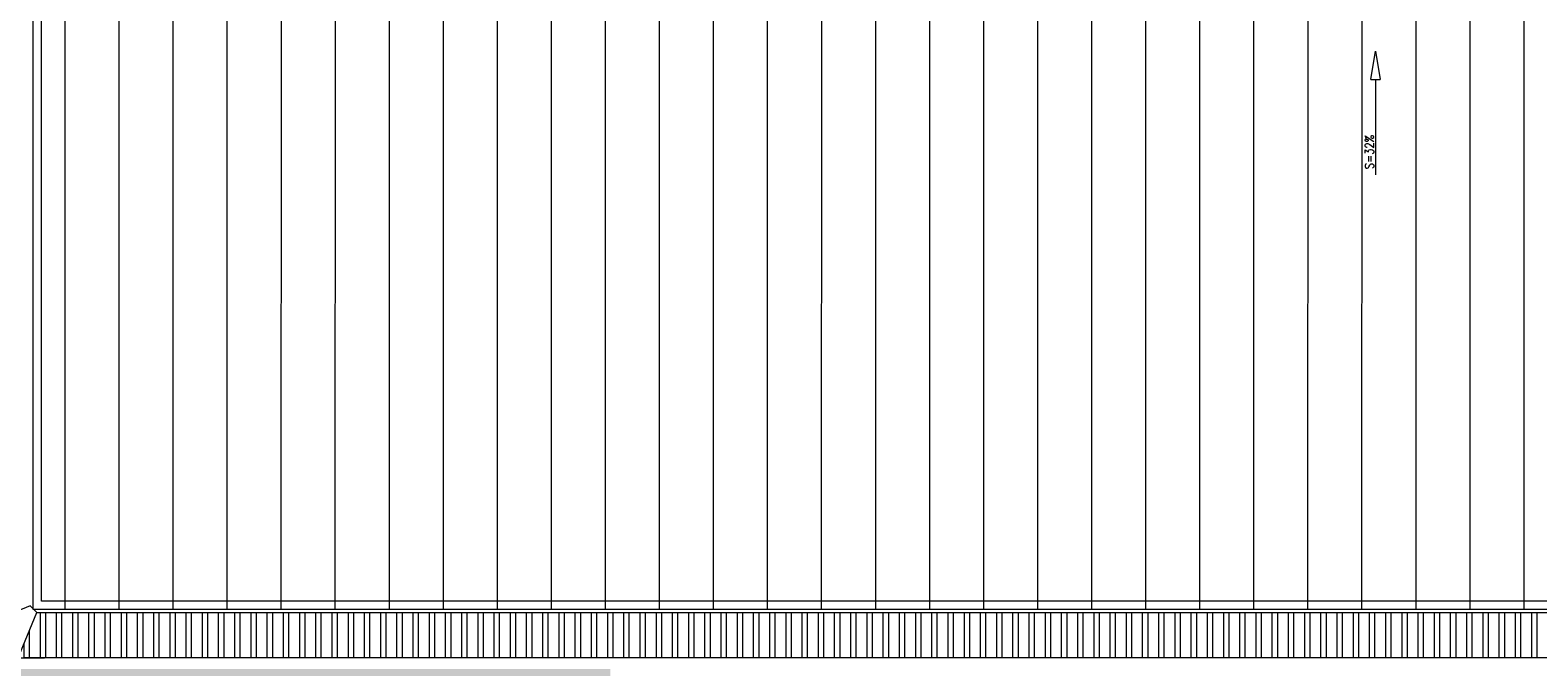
# Model space of a CAD drawing. Header units: millimetres. Extents: x -1567 to 968, y -503 to 481.
# Tile 135 of 145: x -484.51 to -471.22, y -96.35 to -90.74. Entities that reach past the tile are written whole.
import ezdxf
from ezdxf import colors
from ezdxf.entities.mleader import LeaderData, LeaderLine
from ezdxf.math import Vec2, Vec3

# ---------------------------------------------------------------- set-up
doc = ezdxf.new("R2010")
doc.units = ezdxf.units.MM
for name, pattern in [('CONTINUA', [0]), ('Dot & Dashed', [0.670278, 0.352778, -0.176389, 0, -0.141111]), ('HIDDEN2', [0.1875, 0.125, -0.0625])]:
    doc.linetypes.add(name, pattern=pattern)
doc.layers.get('0').update_dxf_attribs({"lineweight": 0})
for name, color, linetype, lineweight in [('.', 7, 'Continuous', 0), ('0_TEXTOS 4', 104, 'Continuous', 9), ('CUNETAS', 5, 'Continuous', 0)]:
    doc.layers.add(name, color=color, linetype=linetype, lineweight=lineweight)
doc.layers.add('PROYECCIONES', color=250, linetype='HIDDEN2', lineweight=5, true_color=0x121212)
doc.styles.add('TIPO ROMANS', font='romans.shx')

# ---------------------------------------------------------------- blocks, each defined once
blk = doc.blocks.new('DRENAJES TECHOS')
at = {"layer": '.', "lineweight": 0, "true_color": 0xc7c8ca}
h = blk.add_hatch(dxfattribs=at)
h.set_pattern_fill('ANSI32', color=9, scale=0.015, angle=45)
h.set_pattern_definition([(90, (-560.86071, -281.25576), (-0.142875, 0), []), (90, (-560.81309, -281.20813), (-0.142875, 0), [])])
h.paths.add_polyline_path([(-555.508, -315.026), (-555.673, -315.426), (-529.044, -315.426), (-528.986, -315.484), (-528.986, -315.026)])
at = {"color": 9, "lineweight": 0, "true_color": 0xc7c8ca}
for p, q in [((-555.508, -315.026), (-528.985, -315.026)), ((-529.044, -315.426), (-555.618, -315.426))]:
    blk.add_line(p, q, dxfattribs=at)
at = {"layer": 'CUNETAS', "color": 9, "lineweight": 0, "true_color": 0xc7c8ca}
for p, q in [((-529.086, -314.926), (-555.466, -314.926)), ((-555.508, -315.026), (-555.566, -314.967)), ((-555.673, -315.426), (-555.441, -315.426))]:
    blk.add_line(p, q, dxfattribs=at)
for points in [[(-555.466, -314.926), (-555.466, -281.115), (-556.066, -281.115), (-556.066, -315.174)], [(-555.566, -314.967), (-555.966, -315.133), (-555.673, -315.426), (-555.508, -315.026), (-555.566, -314.967)]]:
    blk.add_lwpolyline(points, dxfattribs=at)
blk = doc.blocks.new('_ClosedBlank')
at = {"color": 0, "linetype": 'ByBlock', "lineweight": -2}
for p, q in [((-1, 0.167), (0, 0)), ((-1, 0.167), (-1, -0.167)), ((0, 0), (-1, -0.167))]:
    blk.add_line(p, q, dxfattribs=at)
blk = doc.blocks.new('TECHO 03 AÑOS')
at = {"lineweight": 0, "true_color": 0x636466}
h = blk.add_hatch(dxfattribs=at)
h.set_pattern_fill('ANSI31', color=251, scale=0.15, angle=45)
h.set_pattern_definition([(90, (348137.4637, 9282005.1069), (-0.47625, 0), [])])
h.paths.add_polyline_path([(348186.74, 9282007.466), (348160.21, 9282007.466), (348160.21, 9282014.206), (348186.74, 9282014.206)])
at = {"layer": 'PROYECCIONES', "color": 1, "linetype": 'CONTINUA', "lineweight": 5}
blk.add_lwpolyline([(348160.21, 9282021.446), (348186.74, 9282021.446), (348186.74, 9282007.466), (348160.21, 9282007.466)], close=True, dxfattribs=at)
at = {"layer": '0_TEXTOS 4', "linetype": 'Dot & Dashed', "ltscale": 0.5}
ml = blk.add_multileader_mtext('Standard', dxfattribs=at)
ml.set_content('{\\W0.85;S=32% }', color=256, style='TIPO ROMANS')
ml.set_leader_properties()
ml.set_arrow_properties(name='CLOSEDBLANK')
ml.build(insert=Vec2(0, 0))
ml.multileader.update_dxf_attribs({"text_left_attachment_type": 6, "text_right_attachment_type": 6, "dogleg_length": 0.1, "arrow_head_size": 0.25})
ctx = ml.context
ctx.base_point, ctx.char_height, ctx.arrow_head_size, ctx.landing_gap_size, ctx.plane_origin, ctx.plane_x_axis, ctx.plane_y_axis = Vec3(348172.042, 9282011.308), 0.075, 0.25, 0.025, Vec3(348174.35, 9282012.655), Vec3(0, 1), Vec3(-1, 0)
ctx.left_attachment, ctx.right_attachment, ctx.text_align_type = 6, 6, 2
notes = []
notes.append((ctx, [(0, (1, 1, 0), (348172.042, 9282011.773), (0, -1), 0.1, [(0, [(348172.042, 9282012.386)], 0, [])])]))
ctx.mtext.insert, ctx.mtext.text_direction, ctx.mtext.rotation, ctx.mtext.width, ctx.mtext.defined_height, ctx.mtext.alignment, ctx.mtext.line_spacing_style, ctx.mtext.flow_direction = Vec3(348171.952, 9282011.648), Vec3(0, 1), 1.570796, 1.14431, 0.285, 3, 2, 5
for ctx, leaders in notes:
    for number, flags, end, landing, length, lines in leaders:
        leader = LeaderData()
        leader.index, (leader.has_last_leader_line, leader.has_dogleg_vector, leader.attachment_direction) = number, flags
        leader.last_leader_point, leader.dogleg_vector, leader.dogleg_length = Vec3(end), Vec3(landing), length
        for number, points, colour, breaks in lines:
            line = LeaderLine()
            line.index, line.vertices, line.color, line.breaks = number, Vec3.list(points), colors.encode_raw_color(colour), breaks
            leader.lines.append(line)
        ctx.leaders.append(leader)

msp = doc.modelspace()

# ---------------------------------------------------------------- hatches: boundary and pattern name
at = {"layer": '.', "true_color": 0x636466, "transparency": 33554559}
h = msp.add_hatch(dxfattribs=at)
h.set_pattern_fill('AR-SAND', color=251, scale=0.0087, angle=-90)
h.set_pattern_definition([(307.5, (-347735.56814, -9281814.34033), (0.425789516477, 0.013920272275), [0, -0.3358896, 0, -0.375666, 0, -0.3590925]), (277.5, (-347735.56814, -9281814.3403), (0.623637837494, -0.39108525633), [0, -0.1812036, 0, -0.3027426, 0, -0.1160145]), (237.5, (-347735.56814, -9281814.06852), (0.00125035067, -0.68816336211), [0, -0.11049, 0, -0.397764, 0, -0.519303]), (227.5, (-347735.56814, -9281814.0685), (0.193948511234, -0.66429411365), [0, -0.055245, 0, -0.2607564, 0, -0.298323])])
edge = h.paths.add_edge_path()
edge.add_line((-476.897, -122.291), (-479.033, -122.291))
edge.add_line((-479.033, -122.291), (-479.4, -121.925))
edge.add_line((-479.4, -121.925), (-479.4, -109.443))
edge.add_line((-479.4, -109.443), (-479.4, -109.443))
edge.add_line((-479.4, -109.443), (-479.4, -96.371))
edge.add_line((-479.4, -96.371), (-484.661, -96.371))
edge.add_line((-484.661, -96.371), (-485.012, -96.02))
edge.add_line((-485.012, -96.02), (-485.012, -84.786))
edge.add_line((-485.012, -84.786), (-485.012, -55.291))
edge.add_line((-485.012, -55.291), (-477.699, -55.291))
edge.add_line((-477.699, -55.291), (-477.699, -47.397))
edge.add_line((-477.699, -47.397), (-489.832, -47.397))
edge.add_line((-489.832, -47.397), (-489.832, -95.616))
edge.add_line((-489.832, -95.616), (-493.834, -95.616))
edge.add_line((-493.834, -95.616), (-493.834, -100.066))
edge.add_line((-493.834, -100.066), (-498.034, -100.066))
edge.add_line((-498.034, -100.066), (-498.034, -105.436))
edge.add_line((-498.034, -105.436), (-488.306, -105.436))
edge.add_arc((-488.306, -107.936), 2.5, 0.0346, 90, ccw=False)
edge.add_line((-485.806, -107.934), (-485.806, -122.873))
edge.add_line((-485.806, -122.873), (-485.806, -124.675))
edge.add_arc((-486.805, -124.674), 0.999, 269.9462, 359.9576, ccw=False)
edge.add_line((-486.806, -125.673), (-494.548, -125.673))
edge.add_line((-494.548, -125.673), (-494.548, -137.673))
edge.add_line((-494.548, -137.673), (-486.806, -137.673))
edge.add_arc((-486.806, -138.673), 0.999, -0.0301, 90.0302, ccw=False)
edge.add_line((-485.806, -138.673), (-485.806, -141.151))
edge.add_line((-485.806, -141.151), (-479.146, -141.151))
edge.add_line((-479.146, -141.151), (-479.114, -136.468))
edge.add_arc((-478.116, -136.541), 1, 90, 175.8155, ccw=False)
edge.add_line((-478.116, -135.541), (-476.898, -135.541))
edge.add_line((-476.898, -135.541), (-476.897, -122.291))

# ---------------------------------------------------------------- block references
at = {"lineweight": 0}
msp.add_blockref('DRENAJES TECHOS', (71.054, 219.154), dxfattribs=at)
at = {"color": 1, "lineweight": 5}
msp.add_blockref('TECHO 03 AÑOS', (-348644.697, -9282103.312), dxfattribs=at)

doc.saveas('drawing.dxf')
